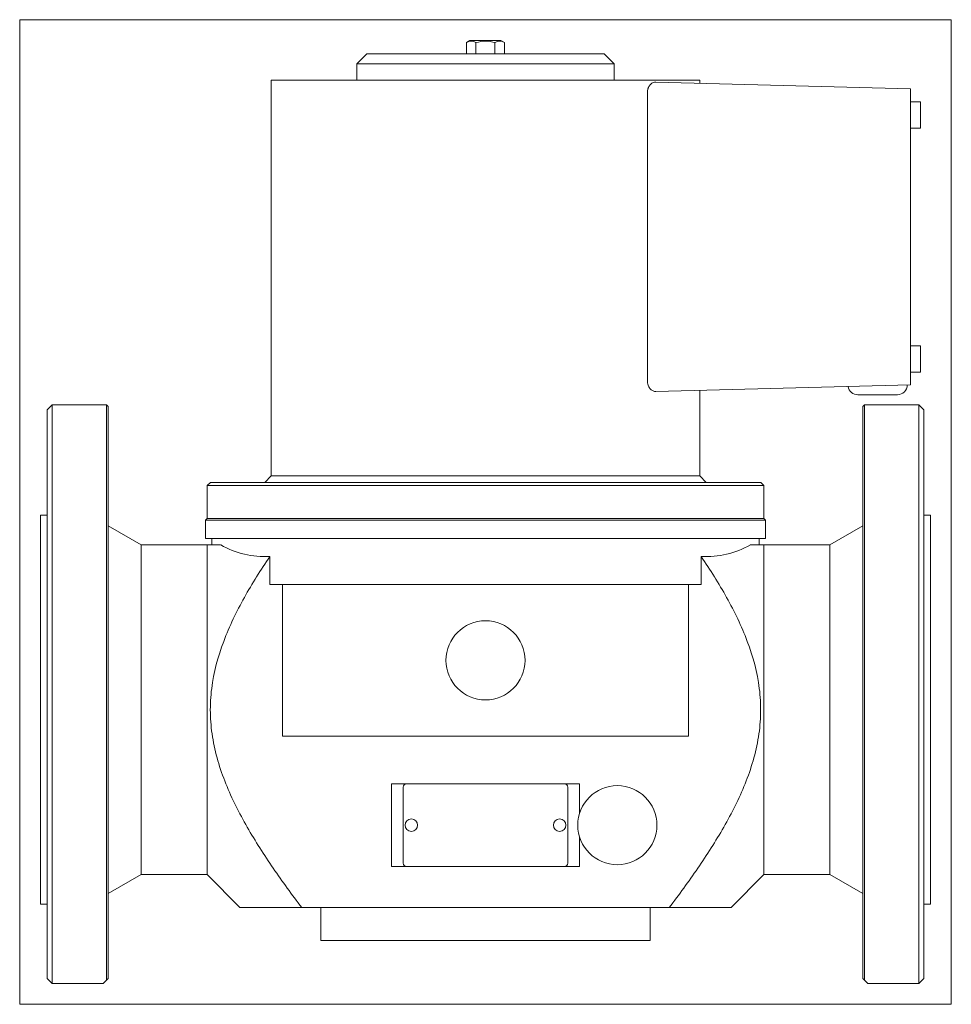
# Model space of a CAD drawing. Extents: x 65 to 347, y -2 to 297.
import ezdxf
from ezdxf.xclip import XClip

# ---------------------------------------------------------------- set-up
doc = ezdxf.new("R2010")
doc.units = 0
doc.header["$LTSCALE"] = 25.4
doc.header["$MEASUREMENT"] = 0
doc.header["$XCLIPFRAME"] = 2
doc.layers.get('0').update_dxf_attribs({"linetype": 'CONTINUOUS'})
for name, color, linetype in [('CEWKA_80', 7, 'CONTINUOUS'), ('K-006GOT_', 7, 'CONTINUOUS'), ('T-026', 7, 'CONTINUOUS'), ('WA_054_01_00_001', 7, 'CONTINUOUS'), ('WA_091_01_00_005', 7, 'CONTINUOUS'), ('WA_110_01_02BEZ_', 7, 'CONTINUOUS'), ('Ś-006M6X12SZEŚC_', 7, 'CONTINUOUS')]:
    doc.layers.add(name, color=color, linetype=linetype)

# ---------------------------------------------------------------- blocks, each defined once
blk = doc.blocks.new('SE1')
at = {"layer": 'CEWKA_80', "color": 7, "linetype": 'CONTINUOUS', "lineweight": 0}
for p, q in [((141.05, 278.6), (141.05, 158.6)), ((141.05, 278.6), (271.05, 278.6)), ((257.72, 278.04), (335.05, 276.01)), ((271.05, 277.69), (271.05, 278.6)), ((255.23, 187.1), (255.23, 275.1)), ((335.05, 276.01), (335.05, 273.01)), ((335.05, 189.19), (335.05, 273.01)), ((338.05, 272.01), (335.05, 272.01)), ((338.05, 272.01), (338.05, 264.01)), ((335.05, 264.01), (338.05, 264.01)), ((338.05, 198.01), (335.05, 198.01)), ((338.05, 190.01), (338.05, 198.01)), ((335.05, 190.01), (338.05, 190.01)), ((335.05, 189.19), (335.05, 186.19)), ((335.05, 186.19), (257.72, 184.17)), ((271.05, 158.6), (271.05, 184.52)), ((319.05, 183.19), (331.05, 183.19)), ((141.05, 158.6), (271.05, 158.6))]:
    blk.add_line(p, q, dxfattribs=at)
for centre, start, end in [((319.05, 186.19), 189.6178, 270), ((331.05, 186.19), 270, 359.4271)]:
    blk.add_arc(centre, 3, start, end, dxfattribs=at)
for points, knots in [([(255.23, 275.1), (255.23, 275.33), (255.25, 275.56), (255.32, 275.88), (255.35, 275.99), (255.41, 276.2), (255.44, 276.29), (255.57, 276.58), (255.66, 276.76), (255.87, 277.07), (255.99, 277.21), (256.35, 277.58), (256.62, 277.76), (257.16, 277.99), (257.44, 278.05), (257.72, 278.04)], [0, 0, 0, 0, 0.125, 0.125, 0.1875, 0.1875, 0.25, 0.25, 0.375, 0.375, 0.5, 0.5, 0.75, 0.75, 1, 1, 1, 1]), ([(257.72, 184.17), (257.44, 184.16), (257.17, 184.21), (256.76, 184.39), (256.62, 184.46), (256.36, 184.64), (256.23, 184.75), (255.99, 184.99), (255.87, 185.14), (255.66, 185.45), (255.57, 185.62), (255.41, 186.01), (255.34, 186.21), (255.25, 186.65), (255.23, 186.87), (255.23, 187.1)], [0, 0, 0, 0, 0.25, 0.25, 0.375, 0.375, 0.5, 0.5, 0.625, 0.625, 0.75, 0.75, 0.875, 0.875, 1, 1, 1, 1])]:
    blk.add_open_spline(points, degree=3, knots=knots, dxfattribs=at)
at = {"layer": 'K-006GOT_', "color": 7, "linetype": 'CONTINUOUS', "lineweight": 0}
for centre in [(183.55, 52.6), (183.55, 52.6), (228.55, 52.6)]:
    blk.add_circle(centre, 1.89, dxfattribs=at)
at = {"layer": 'T-026', "color": 7, "linetype": 'CONTINUOUS', "lineweight": 0}
for p, q in [((181.05, 64.1), (181.05, 41.1)), ((230.05, 65.1), (182.05, 65.1)), ((231.05, 41.1), (231.05, 64.1)), ((182.05, 40.1), (230.05, 40.1))]:
    blk.add_line(p, q, dxfattribs=at)
for centre, start, end in [((182.05, 64.1), 90, 180), ((230.05, 64.1), 0, 90), ((182.05, 41.1), 180, 270), ((230.05, 41.1), 270, 360)]:
    blk.add_arc(centre, 1, start, end, dxfattribs=at)
at = {"layer": 'WA_054_01_00_001', "color": 7, "linetype": 'CONTINUOUS', "lineweight": 0}
for p, q in [((141.05, 158.6), (139.05, 156.6)), ((271.05, 158.6), (141.05, 158.6)), ((273.05, 156.6), (271.05, 158.6)), ((122.55, 156.6), (121.55, 155.6)), ((121.55, 155.6), (121.55, 145.6)), ((121.55, 155.6), (290.55, 155.6)), ((289.55, 156.6), (122.55, 156.6)), ((290.55, 155.6), (289.55, 156.6)), ((290.55, 145.6), (290.55, 155.6)), ((121.55, 145.6), (290.55, 145.6))]:
    blk.add_line(p, q, dxfattribs=at)
at = {"layer": 'WA_091_01_00_005', "color": 7, "linetype": 'CONTINUOUS', "lineweight": 0}
for p, q in [((170.05, 286.6), (167.05, 283.6)), ((242.05, 286.6), (170.05, 286.6)), ((245.05, 283.6), (242.05, 286.6)), ((167.05, 283.6), (167.05, 278.6)), ((167.05, 283.6), (245.05, 283.6)), ((245.05, 278.6), (245.05, 283.6))]:
    blk.add_line(p, q, dxfattribs=at)
at = {"layer": 'WA_110_01_02BEZ_', "color": 7, "linetype": 'CONTINUOUS', "lineweight": 0}
for p, q in [((74.55, 180.1), (73.05, 178.6)), ((74.55, 180.1), (74.55, 4.6)), ((91.05, 180.1), (74.55, 180.1)), ((91.05, 5.6), (91.05, 180.1)), ((91.55, 179.6), (91.05, 180.1)), ((91.55, 6.1), (91.55, 179.6)), ((321.05, 180.1), (320.55, 179.6)), ((320.55, 6.1), (320.55, 179.6)), ((321.05, 5.6), (321.05, 180.1)), ((337.55, 180.1), (321.05, 180.1)), ((337.55, 4.6), (337.55, 180.1)), ((339.05, 178.6), (337.55, 180.1)), ((73.05, 178.6), (73.05, 6.1)), ((339.05, 6.1), (339.05, 178.6)), ((71.05, 146.6), (71.05, 28.6)), ((73.05, 146.6), (71.05, 146.6)), ((341.05, 146.6), (339.05, 146.6)), ((341.05, 146.6), (341.05, 28.6)), ((101.55, 137.6), (91.55, 143.38)), ((121.55, 145.6), (121.05, 145.1)), ((121.05, 145.1), (121.05, 139.6)), ((121.05, 145.1), (291.05, 145.1)), ((290.55, 145.6), (121.55, 145.6)), ((291.05, 145.1), (290.55, 145.6)), ((291.05, 139.6), (291.05, 145.1)), ((320.55, 143.38), (310.55, 137.6)), ((101.55, 137.6), (101.55, 37.6)), ((121.55, 137.6), (101.55, 137.6)), ((121.05, 139.6), (291.05, 139.6)), ((121.55, 137.6), (125.68, 137.6)), ((121.55, 137.6), (121.55, 37.6)), ((123.05, 139.6), (123.05, 137.6)), ((290.55, 137.6), (286.41, 137.6)), ((289.05, 137.6), (289.05, 139.6)), ((290.55, 137.6), (290.55, 37.6)), ((310.55, 137.6), (290.55, 137.6)), ((310.55, 37.6), (310.55, 137.6)), ((140.56, 125.6), (140.56, 134.1)), ((271.53, 125.6), (271.53, 134.1)), ((271.53, 125.6), (140.56, 125.6)), ((144.41, 79.6), (144.41, 125.6)), ((267.68, 79.6), (267.68, 125.6)), ((267.68, 79.6), (144.41, 79.6)), ((177.55, 65.1), (177.55, 40.1)), ((182.05, 65.1), (177.55, 65.1)), ((234.55, 65.1), (230.05, 65.1)), ((234.55, 56.03), (234.55, 65.1)), ((234.55, 40.1), (234.55, 49.18)), ((177.55, 40.1), (182.05, 40.1)), ((230.05, 40.1), (234.55, 40.1)), ((91.55, 31.83), (101.55, 37.6)), ((101.55, 37.6), (121.55, 37.6)), ((121.55, 37.6), (131.55, 27.6)), ((280.55, 27.6), (290.55, 37.6)), ((290.55, 37.6), (310.55, 37.6)), ((310.55, 37.6), (320.55, 31.83)), ((71.05, 28.6), (73.05, 28.6)), ((150.29, 27.6), (131.55, 27.6)), ((261.8, 27.6), (150.29, 27.6)), ((156.05, 27.6), (156.05, 17.6)), ((256.05, 17.6), (256.05, 27.6)), ((261.8, 27.6), (280.55, 27.6)), ((339.05, 28.6), (341.05, 28.6)), ((256.05, 17.6), (156.05, 17.6)), ((73.05, 6.1), (74.55, 4.6)), ((91.05, 5.6), (91.55, 6.1)), ((320.55, 6.1), (321.05, 5.6)), ((337.55, 4.6), (339.05, 6.1)), ((90.05, 4.6), (74.55, 4.6)), ((91.05, 5.6), (90.05, 4.6)), ((322.05, 4.6), (321.05, 5.6)), ((322.05, 4.6), (337.55, 4.6))]:
    blk.add_line(p, q, dxfattribs=at)
for centre in [(206.05, 102.6), (246.05, 52.6)]:
    blk.add_circle(centre, 12, dxfattribs=at)
for centre, start, end in [((139.15, 161.46), 240.5688, 272.9677), ((272.95, 161.46), 267.0323, 299.4312)]:
    blk.add_arc(centre, 27.4, start, end, dxfattribs=at)
for points in [[(140.56, 134.1), (137.84, 130.06), (135.24, 125.93), (130.51, 117.4), (128.36, 113), (124.86, 103.72), (123.57, 98.97), (122.65, 91.64), (122.51, 89.14), (122.6, 84.21), (122.82, 81.77), (123.98, 74.51), (125.43, 69.72), (129.1, 60.6), (131.32, 56.24), (136.19, 47.73), (138.86, 43.58), (144.42, 35.47), (147.32, 31.5), (150.29, 27.6)], [(271.53, 134.1), (274.26, 130.06), (276.85, 125.93), (281.59, 117.4), (283.74, 113), (287.23, 103.72), (288.52, 98.97), (289.45, 91.64), (289.58, 89.14), (289.49, 84.21), (289.27, 81.77), (288.11, 74.51), (286.66, 69.72), (282.99, 60.61), (280.78, 56.24), (275.9, 47.73), (273.24, 43.58), (267.67, 35.47), (264.77, 31.5), (261.8, 27.6)]]:
    blk.add_open_spline(points, degree=3, knots=[0, 0, 0, 0, 0.125, 0.125, 0.25, 0.25, 0.375, 0.375, 0.4375, 0.4375, 0.5, 0.5, 0.625, 0.625, 0.75, 0.75, 0.875, 0.875, 1, 1, 1, 1], dxfattribs=at)
at = {"layer": 'Ś-006M6X12SZEŚC_', "color": 7, "linetype": 'CONTINUOUS', "lineweight": 0}
for p, q in [((201.34, 290.6), (200.28, 289.99)), ((200.28, 289.99), (200.28, 286.6)), ((201.34, 290.6), (210.75, 290.6)), ((203.16, 289.99), (203.16, 286.6)), ((208.93, 289.99), (208.93, 286.6)), ((211.82, 289.99), (210.75, 290.6)), ((211.82, 289.99), (211.82, 286.6))]:
    blk.add_line(p, q, dxfattribs=at)
for centre, radius, start, end in [((201.72, 287.85), 2.58, 55.9737, 124.1066), ((206.05, 280.79), 9.64, 72.589, 107.4311), ((210.37, 287.86), 2.57, 55.9028, 124.0571)]:
    blk.add_arc(centre, radius, start, end, dxfattribs=at)

msp = doc.modelspace()

# ---------------------------------------------------------------- block references
at = {"color": 0, "lineweight": 0}
ref = msp.add_blockref('SE1', (0, 0), dxfattribs=at)
XClip(ref).set_block_clipping_path([(64.6972460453, -1.746953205), (347.3972567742, 296.9530601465)])
ref.dxf.unprotected_set("ltscale", 0)

doc.saveas('drawing.dxf')
